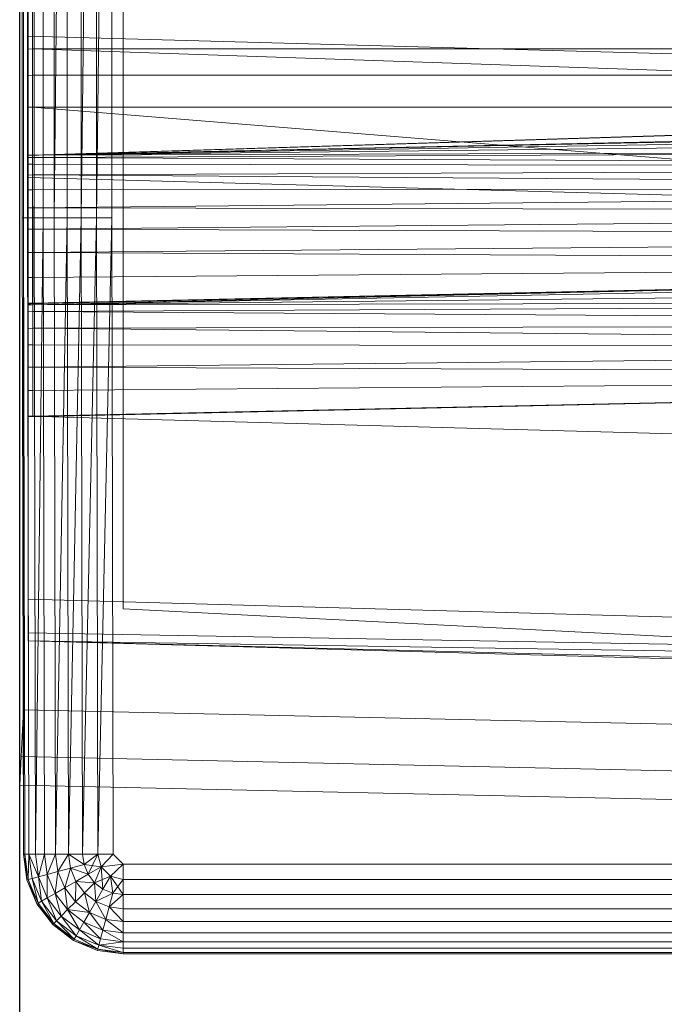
# Model space of a CAD drawing. Header units: metres. Extents: x 391.1 to 427.5, y 12.8 to 28.4.
# Tile 142 of 149: x 407.3769 to 407.4716, y 26.2453 to 26.3899. Entities that reach past the tile are written whole.
import ezdxf

# ---------------------------------------------------------------- set-up
doc = ezdxf.new("R2010")
doc.units = ezdxf.units.M
for name, color, linetype, lineweight in [('A-DETL-____-MBND', 7, 'Continuous', 18), ('A-WALL-____-MCUT', 7, 'Continuous', 25), ('A-WALL-____-OTLN', 7, 'Continuous', 25)]:
    doc.layers.add(name, color=color, linetype=linetype, lineweight=lineweight)

# ---------------------------------------------------------------- blocks, each defined once
blk = doc.blocks.new('Family - Evans PA-152028-03_TEL_P0A')
at = {"layer": 'A-WALL-____-MCUT', "color": 253, "true_color": 0xaaaaaa}
blk.add_line((1.66046, 0.2), (0, 0.2), dxfattribs=at)
at = {"layer": 'A-WALL-____-OTLN', "color": 253, "true_color": 0xaaaaaa}
blk.add_line((1.66046, 0.2), (0, 0.2), dxfattribs=at)
blk = doc.blocks.new('Family - Inodor PA-152192-03_TEL_P0A')
at = {"layer": 'A-DETL-____-MBND', "color": 253, "true_color": 0xaaaaaa}
for p, q in [((0.00056, 0.01465), (0.00056, 0.38826)), ((0.00056, 0.01465), (0.00056, 0.38826)), ((0, 0.36417), (0, 0.03582)), ((0, 0.03582), (0, 0.36417)), ((0.00056, 0.36417), (0.00056, 0.03582)), ((0.00056, 0.03582), (0.00056, 0.36417)), ((0.01521, 0.35403), (0.01521, 0.05064)), ((0.01521, 0.35403), (0.01521, 0.05064)), ((0.00036, 0.10805), (0.00036, 0.29485)), ((0.00036, 0.10805), (0.00036, 0.29485)), ((0.00056, 0.10805), (0.00056, 0.29485)), ((0.00056, 0.29485), (0.00056, 0.10805)), ((0.00056, 0.10805), (0.00056, 0.29485)), ((0.00116, 0.10805), (0.00116, 0.29485)), ((0.00116, 0.29485), (0.00116, 0.10805)), ((0.00116, 0.10805), (0.00116, 0.29485)), ((0.00213, 0.10805), (0.00213, 0.29485)), ((0.00213, 0.29485), (0.00213, 0.10805)), ((0.00213, 0.10805), (0.00213, 0.29485)), ((0.00345, 0.10805), (0.00345, 0.29485)), ((0.00345, 0.29485), (0.00345, 0.10805)), ((0.00345, 0.10805), (0.00345, 0.29485)), ((0.00508, 0.10805), (0.00508, 0.29485)), ((0.00508, 0.29485), (0.00508, 0.10805)), ((0.00696, 0.29485), (0.00508, 0.10805)), ((0.00508, 0.10805), (0.00508, 0.29485)), ((0.00508, 0.10805), (0.00696, 0.29485)), ((0.00696, 0.10805), (0.00696, 0.29485)), ((0.00696, 0.10805), (0.00696, 0.29485)), ((0.00696, 0.10805), (0.00696, 0.29485)), ((0.00904, 0.10805), (0.00904, 0.29485)), ((0.00904, 0.29485), (0.00904, 0.10805)), ((0.01126, 0.29485), (0.00904, 0.10805)), ((0.00904, 0.10805), (0.00904, 0.29485)), ((0.00904, 0.10805), (0.01126, 0.29485)), ((0.01126, 0.10805), (0.01126, 0.29485)), ((0.01354, 0.29485), (0.01126, 0.10805)), ((0.01126, 0.10805), (0.01126, 0.29485)), ((0.01126, 0.10805), (0.01126, 0.29485)), ((0.01126, 0.10805), (0.01354, 0.29485)), ((0.01354, 0.10805), (0.01354, 0.29485)), ((0.01354, 0.29485), (0.01354, 0.10805)), ((0.01354, 0.10805), (0.01354, 0.29485)), ((0.00127, 0.11722), (0.00127, 0.28262)), ((0.00127, 0.13284), (0.00127, 0.26701)), ((0.00127, 0.267), (0.00127, 0.13339)), ((0.00186, 0.26697), (0.00186, 0.13288)), ((0.00186, 0.13288), (0.00186, 0.26697)), ((0.00186, 0.13288), (0.00186, 0.26697)), ((0.00186, 0.13288), (0.00186, 0.26697)), ((0.00127, 0.13475), (0.00127, 0.15852)), ((0.51095, 0.12067), (0.00127, 0.13475)), ((0.00127, 0.11399), (0.00127, 0.13475)), ((0.52327, 0.1334), (0.00127, 0.11723)), ((0.00127, 0.13339), (0.00127, 0.13285)), ((0.00187, 0.11726), (0.52327, 0.1334)), ((0.00187, 0.11726), (0.52327, 0.1334)), ((0.00186, 0.13288), (0.00127, 0.13285)), ((0.00186, 0.13288), (0.00127, 0.13285)), ((0.00186, 0.13288), (0.00127, 0.13284)), ((0.00186, 0.13288), (0.00127, 0.13284)), ((0.00127, 0.13285), (0.00127, 0.12897)), ((0.00127, 0.13284), (0.00127, 0.11728)), ((0.00186, 0.13288), (0.28176, 0.13288)), ((0.28176, 0.13288), (0.00186, 0.13288)), ((0.00186, 0.12899), (0.00186, 0.13288)), ((0.00186, 0.13288), (0.00186, 0.12899)), ((0.28176, 0.13288), (0.00186, 0.13288)), ((0.28176, 0.13288), (0.00186, 0.13288)), ((0.28176, 0.12326), (0.00186, 0.13288)), ((0.00186, 0.13288), (0.00187, 0.11726)), ((0.28176, 0.12326), (0.00186, 0.13288)), ((0.00187, 0.11726), (0.00186, 0.13288)), ((0.00187, 0.11726), (0.51154, 0.13288)), ((0.00187, 0.11726), (0.51154, 0.13288)), ((0.00186, 0.12899), (0.00127, 0.12897)), ((0.00186, 0.12899), (0.00127, 0.12897)), ((0.00127, 0.12897), (0.00127, 0.12431)), ((0.00186, 0.12899), (0.28176, 0.12899)), ((0.28176, 0.12899), (0.00186, 0.12899)), ((0.00186, 0.12431), (0.00186, 0.12899)), ((0.00186, 0.12899), (0.00186, 0.12431)), ((0.00186, 0.12431), (0.00127, 0.12431)), ((0.00127, 0.12431), (0.00186, 0.12431)), ((0.00127, 0.12431), (0.00127, 0.1243)), ((0.00186, 0.12431), (0.00127, 0.1243)), ((0.00127, 0.1243), (0.00186, 0.12431)), ((0.00186, 0.12431), (0.00127, 0.12428)), ((0.00186, 0.12431), (0.00127, 0.12428)), ((0.00127, 0.1243), (0.00127, 0.12428)), ((0.00127, 0.12428), (0.00127, 0.09539)), ((0.00186, 0.12431), (0.28176, 0.12431)), ((0.28176, 0.12431), (0.00186, 0.12431)), ((0.28175, 0.10165), (0.00186, 0.12431)), ((0.00186, 0.12431), (0.00192, 0.09531)), ((0.28175, 0.10165), (0.00186, 0.12431)), ((0.00192, 0.09531), (0.00186, 0.12431)), ((0.28176, 0.12326), (0.00187, 0.11726)), ((0.00187, 0.11726), (0.28176, 0.12326)), ((0.00187, 0.11726), (0.28176, 0.12326)), ((0.00187, 0.11726), (0.28176, 0.12326)), ((0.28176, 0.12295), (0.00187, 0.11726)), ((0.00187, 0.11726), (0.28176, 0.12295)), ((0.28176, 0.12197), (0.00187, 0.11726)), ((0.00187, 0.11726), (0.28176, 0.12197)), ((0.28176, 0.12037), (0.00187, 0.11726)), ((0.00187, 0.11726), (0.28176, 0.12037)), ((0.00187, 0.11726), (0.00127, 0.11728)), ((0.00127, 0.11728), (0.00187, 0.11726)), ((0.00127, 0.11728), (0.00127, 0.11723)), ((0.00187, 0.11726), (0.00127, 0.11723)), ((0.00187, 0.11726), (0.00127, 0.11723)), ((0.00127, 0.11722), (0.00187, 0.11726)), ((0.00187, 0.11726), (0.00127, 0.11722)), ((0.00127, 0.11722), (0.00127, 0.11691)), ((0.28176, 0.11819), (0.00187, 0.11726)), ((0.00187, 0.11694), (0.28176, 0.11819)), ((0.00187, 0.11726), (0.28176, 0.11819)), ((0.00187, 0.11694), (0.28176, 0.11819)), ((0.00187, 0.11694), (0.00187, 0.11726)), ((0.00187, 0.11726), (0.00187, 0.11694)), ((0.00187, 0.11694), (0.00127, 0.11691)), ((0.00187, 0.11694), (0.00127, 0.11691)), ((0.00127, 0.11691), (0.00127, 0.11594)), ((0.00187, 0.11596), (0.00127, 0.11594)), ((0.00187, 0.11596), (0.00127, 0.11594)), ((0.00127, 0.11594), (0.00127, 0.11434)), ((0.28176, 0.11552), (0.00187, 0.11694)), ((0.28176, 0.11552), (0.00187, 0.11694)), ((0.00187, 0.11596), (0.00187, 0.11694)), ((0.00187, 0.11694), (0.00187, 0.11596)), ((0.28176, 0.11552), (0.00187, 0.11596)), ((0.28176, 0.11552), (0.00187, 0.11596)), ((0.00187, 0.11436), (0.00187, 0.11596)), ((0.00187, 0.11596), (0.00187, 0.11436)), ((0.00187, 0.11436), (0.00127, 0.11434)), ((0.00187, 0.11436), (0.00127, 0.11434)), ((0.00127, 0.11434), (0.00127, 0.11218)), ((0.28176, 0.11552), (0.00187, 0.11436)), ((0.00187, 0.11436), (0.28176, 0.11552)), ((0.28176, 0.11242), (0.00187, 0.11436)), ((0.28176, 0.11242), (0.00187, 0.11436)), ((0.00187, 0.11219), (0.00187, 0.11436)), ((0.00187, 0.11436), (0.00187, 0.11219)), ((0.51095, 0.09991), (0.00127, 0.11399)), ((0.00127, 0.07896), (0.00127, 0.11399)), ((0.00187, 0.11219), (0.00127, 0.11218)), ((0.00187, 0.11219), (0.00127, 0.11218)), ((0.00127, 0.11218), (0.00127, 0.10951)), ((0.28176, 0.11242), (0.00187, 0.11219)), ((0.00187, 0.10951), (0.28176, 0.11242)), ((0.00187, 0.11219), (0.28176, 0.11242)), ((0.00187, 0.10951), (0.28176, 0.11242)), ((0.00187, 0.10951), (0.00187, 0.11219)), ((0.00187, 0.11219), (0.00187, 0.10951)), ((0.00187, 0.10951), (0.00127, 0.10951)), ((0.00127, 0.10951), (0.00187, 0.10951)), ((0.00187, 0.10951), (0.00127, 0.10951)), ((0.00187, 0.10951), (0.00127, 0.10951)), ((0.00127, 0.10951), (0.00127, 0.10642)), ((0.28176, 0.10898), (0.00187, 0.10951)), ((0.28176, 0.10898), (0.00187, 0.10951)), ((0.00187, 0.10641), (0.00187, 0.10951)), ((0.00187, 0.10951), (0.00187, 0.10641)), ((0.28176, 0.10898), (0.00187, 0.10641)), ((0.00187, 0.10641), (0.28176, 0.10898)), ((0.00056, 0.10805), (0.00036, 0.10805)), ((0.00056, 0.01465), (0.00036, 0.10805)), ((0.00036, 0.10805), (0.00056, 0.10805)), ((0.00056, 0.10805), (0.00036, 0.10805)), ((0.00056, 0.01465), (0.00036, 0.10805)), ((0.00116, 0.10805), (0.00056, 0.10805)), ((0.00076, 0.01465), (0.00056, 0.10805)), ((0.00056, 0.10805), (0.00116, 0.10805)), ((0.00056, 0.10805), (0.00056, 0.01465)), ((0.00116, 0.10805), (0.00056, 0.10805)), ((0.00076, 0.01465), (0.00056, 0.10805)), ((0.00076, 0.01465), (0.00056, 0.10805)), ((0.00056, 0.01465), (0.00056, 0.10805)), ((0.00213, 0.10805), (0.00116, 0.10805)), ((0.00136, 0.01465), (0.00116, 0.10805)), ((0.00116, 0.10805), (0.00213, 0.10805)), ((0.00116, 0.10805), (0.00136, 0.01465)), ((0.00213, 0.10805), (0.00116, 0.10805)), ((0.00136, 0.01465), (0.00116, 0.10805)), ((0.00345, 0.10805), (0.00213, 0.10805)), ((0.00233, 0.01465), (0.00213, 0.10805)), ((0.00213, 0.10805), (0.00345, 0.10805)), ((0.00213, 0.10805), (0.00233, 0.01465)), ((0.00345, 0.10805), (0.00213, 0.10805)), ((0.00233, 0.01465), (0.00213, 0.10805)), ((0.00345, 0.10805), (0.00233, 0.01465)), ((0.00233, 0.01465), (0.00345, 0.10805)), ((0.00365, 0.01465), (0.00345, 0.10805)), ((0.00345, 0.10805), (0.00508, 0.10805)), ((0.00508, 0.10805), (0.00345, 0.10805)), ((0.00365, 0.01465), (0.00345, 0.10805)), ((0.00365, 0.01465), (0.00345, 0.10805)), ((0.00528, 0.01465), (0.00508, 0.10805)), ((0.00696, 0.10805), (0.00508, 0.10805)), ((0.00508, 0.10805), (0.00528, 0.01465)), ((0.00696, 0.10805), (0.00508, 0.10805)), ((0.00528, 0.01465), (0.00508, 0.10805)), ((0.00696, 0.10805), (0.00528, 0.01465)), ((0.00528, 0.01465), (0.00696, 0.10805)), ((0.00716, 0.01465), (0.00696, 0.10805)), ((0.00696, 0.10805), (0.00904, 0.10805)), ((0.00904, 0.10805), (0.00696, 0.10805)), ((0.00716, 0.01465), (0.00696, 0.10805)), ((0.00716, 0.01465), (0.00696, 0.10805)), ((0.00904, 0.10805), (0.00716, 0.01465)), ((0.00716, 0.01465), (0.00904, 0.10805)), ((0.00924, 0.01465), (0.00904, 0.10805)), ((0.01126, 0.10805), (0.00904, 0.10805)), ((0.01126, 0.10805), (0.00904, 0.10805)), ((0.00924, 0.01465), (0.00904, 0.10805)), ((0.00924, 0.01465), (0.00904, 0.10805)), ((0.01126, 0.10805), (0.00924, 0.01465)), ((0.00924, 0.01465), (0.01126, 0.10805)), ((0.01146, 0.01465), (0.01126, 0.10805)), ((0.01354, 0.10805), (0.01126, 0.10805)), ((0.01354, 0.10805), (0.01126, 0.10805)), ((0.01146, 0.01465), (0.01126, 0.10805)), ((0.01146, 0.01465), (0.01126, 0.10805)), ((0.01354, 0.10805), (0.01146, 0.01465)), ((0.01146, 0.01465), (0.01354, 0.10805)), ((0.01374, 0.01465), (0.01354, 0.10805)), ((0.01354, 0.10805), (0.01374, 0.01465)), ((0.01374, 0.01465), (0.01354, 0.10805)), ((0.00187, 0.10641), (0.00127, 0.10642)), ((0.00127, 0.10642), (0.00187, 0.10641)), ((0.00127, 0.10642), (0.00127, 0.10642)), ((0.00187, 0.10641), (0.00127, 0.10642)), ((0.00127, 0.10642), (0.00187, 0.10641)), ((0.00127, 0.10642), (0.00127, 0.10641)), ((0.00187, 0.10641), (0.00127, 0.10641)), ((0.00187, 0.10641), (0.00127, 0.10641)), ((0.00127, 0.10641), (0.00127, 0.10299)), ((0.28176, 0.10533), (0.00187, 0.10641)), ((0.00187, 0.10641), (0.00187, 0.10298)), ((0.28176, 0.10533), (0.00187, 0.10641)), ((0.00187, 0.10298), (0.00187, 0.10641)), ((0.28176, 0.10533), (0.00187, 0.10298)), ((0.00187, 0.10298), (0.28176, 0.10533)), ((0.00187, 0.10298), (0.00127, 0.10299)), ((0.00127, 0.10299), (0.00187, 0.10298)), ((0.00127, 0.10299), (0.00127, 0.10298)), ((0.00187, 0.10298), (0.00127, 0.10298)), ((0.00127, 0.10298), (0.00187, 0.10298)), ((0.00127, 0.10298), (0.00127, 0.10297)), ((0.00187, 0.10298), (0.00127, 0.10297)), ((0.00187, 0.10298), (0.00127, 0.10297)), ((0.00127, 0.10297), (0.00127, 0.09933)), ((0.28176, 0.10156), (0.00187, 0.10298)), ((0.28176, 0.10156), (0.00187, 0.10298)), ((0.00187, 0.09932), (0.00187, 0.10298)), ((0.00187, 0.10298), (0.00187, 0.09932)), ((0.28176, 0.10156), (0.00127, 0.09542)), ((0.28176, 0.10156), (0.00187, 0.09932)), ((0.00187, 0.09555), (0.28176, 0.10156)), ((0.00187, 0.09932), (0.28176, 0.10156)), ((0.00187, 0.09555), (0.28176, 0.10156)), ((0.28175, 0.10165), (0.00192, 0.09531)), ((0.00192, 0.09531), (0.28175, 0.10165)), ((0.28181, 0.10065), (0.00192, 0.09531)), ((0.00192, 0.09531), (0.28181, 0.10065)), ((0.00187, 0.09932), (0.00127, 0.09933)), ((0.00127, 0.09933), (0.00187, 0.09932)), ((0.00127, 0.09933), (0.00127, 0.09932)), ((0.00187, 0.09932), (0.00127, 0.09932)), ((0.00187, 0.09932), (0.00127, 0.09932)), ((0.00127, 0.09932), (0.00127, 0.09556)), ((0.00187, 0.09555), (0.00187, 0.09932)), ((0.00187, 0.09932), (0.00187, 0.09555)), ((0.28181, 0.0982), (0.00192, 0.09531)), ((0.00192, 0.09531), (0.28181, 0.0982)), ((0.00187, 0.09555), (0.00127, 0.09556)), ((0.00127, 0.09556), (0.00187, 0.09555)), ((0.00127, 0.09556), (0.00127, 0.09555)), ((0.00187, 0.09555), (0.00127, 0.09552)), ((0.00187, 0.09555), (0.00127, 0.09555)), ((0.00127, 0.09555), (0.00187, 0.09555)), ((0.00127, 0.09555), (0.00127, 0.09553)), ((0.00187, 0.09555), (0.00127, 0.09553)), ((0.00127, 0.09553), (0.00187, 0.09555)), ((0.00187, 0.09555), (0.00127, 0.09552)), ((0.00127, 0.09553), (0.00127, 0.09552)), ((0.00127, 0.09552), (0.00127, 0.09542)), ((0.28181, 0.09576), (0.00192, 0.09531)), ((0.00192, 0.09431), (0.28181, 0.09576)), ((0.00192, 0.09531), (0.28181, 0.09576)), ((0.00192, 0.09431), (0.28181, 0.09576)), ((0.00192, 0.09531), (0.00127, 0.09539)), ((0.00127, 0.09539), (0.00192, 0.09531)), ((0.00127, 0.09539), (0.00127, 0.09528)), ((0.00192, 0.09531), (0.00127, 0.09528)), ((0.00192, 0.09531), (0.00127, 0.09528)), ((0.00127, 0.09528), (0.00127, 0.09428)), ((0.00192, 0.09431), (0.00127, 0.09428)), ((0.00192, 0.09431), (0.00127, 0.09428)), ((0.00127, 0.09428), (0.00127, 0.09183)), ((0.00192, 0.09431), (0.00192, 0.09531)), ((0.00192, 0.09531), (0.00192, 0.09431)), ((0.28181, 0.09248), (0.00192, 0.09431)), ((0.28181, 0.09248), (0.00192, 0.09431)), ((0.00192, 0.09185), (0.00192, 0.09431)), ((0.00192, 0.09431), (0.00192, 0.09185)), ((0.00192, 0.09185), (0.00127, 0.09183)), ((0.00192, 0.09185), (0.00127, 0.09183)), ((0.00127, 0.09183), (0.00127, 0.08941)), ((0.28181, 0.09248), (0.00192, 0.09185)), ((0.00192, 0.09185), (0.28181, 0.09248)), ((0.28181, 0.08906), (0.00192, 0.09185)), ((0.28181, 0.08906), (0.00192, 0.09185)), ((0.00192, 0.08942), (0.00192, 0.09185)), ((0.00192, 0.09185), (0.00192, 0.08942)), ((0.00192, 0.08942), (0.00127, 0.08941)), ((0.00192, 0.08942), (0.00127, 0.08941)), ((0.00127, 0.08941), (0.00127, 0.08614)), ((0.28181, 0.08906), (0.00192, 0.08942)), ((0.28181, 0.08906), (0.00192, 0.08942)), ((0.00192, 0.08614), (0.00192, 0.08942)), ((0.00192, 0.08942), (0.00192, 0.08614)), ((0.28181, 0.08906), (0.00192, 0.08614)), ((0.00192, 0.08614), (0.28181, 0.08906)), ((0.00192, 0.08614), (0.00127, 0.08614)), ((0.00127, 0.08614), (0.00192, 0.08614)), ((0.00127, 0.08614), (0.00127, 0.08614)), ((0.00192, 0.08614), (0.00127, 0.08614)), ((0.00192, 0.08614), (0.00127, 0.08614)), ((0.00127, 0.08614), (0.00127, 0.08273)), ((0.28181, 0.08497), (0.00192, 0.08614)), ((0.00192, 0.08614), (0.00192, 0.08272)), ((0.28181, 0.08497), (0.00192, 0.08614)), ((0.00192, 0.08272), (0.00192, 0.08614)), ((0.28181, 0.08497), (0.00127, 0.07882)), ((0.28181, 0.08497), (0.00192, 0.08272)), ((0.00192, 0.07896), (0.28181, 0.08497)), ((0.00192, 0.08272), (0.28181, 0.08497)), ((0.00192, 0.07896), (0.28181, 0.08497)), ((0.00192, 0.08272), (0.00127, 0.08273)), ((0.00127, 0.08273), (0.00192, 0.08272)), ((0.00127, 0.08273), (0.00127, 0.08272)), ((0.00192, 0.08272), (0.00127, 0.08272)), ((0.00127, 0.08272), (0.00192, 0.08272)), ((0.00127, 0.08272), (0.00127, 0.08271)), ((0.00192, 0.08272), (0.00127, 0.08271)), ((0.00192, 0.08272), (0.00127, 0.08271)), ((0.00127, 0.08271), (0.00127, 0.07897)), ((0.00192, 0.07896), (0.00192, 0.08272)), ((0.00192, 0.08272), (0.00192, 0.07896)), ((0.00192, 0.07896), (0.00127, 0.07897)), ((0.00127, 0.07897), (0.00192, 0.07896)), ((0.00127, 0.07897), (0.00127, 0.07896)), ((0.51095, 0.06488), (0.00127, 0.07896)), ((0.00127, 0.05207), (0.00127, 0.07896)), ((0.00192, 0.07896), (0.00127, 0.07894)), ((0.00192, 0.07896), (0.00127, 0.07896)), ((0.00127, 0.07896), (0.00192, 0.07896)), ((0.00127, 0.07896), (0.00127, 0.07894)), ((0.00192, 0.07896), (0.00127, 0.07894)), ((0.00127, 0.07894), (0.00192, 0.07896)), ((0.00192, 0.07896), (0.00127, 0.07894)), ((0.00127, 0.07894), (0.00127, 0.07882)), ((0.00127, 0.07894), (0.00127, 0.07894)), ((0.51095, 0.03799), (0.00127, 0.05207)), ((0.00127, 0.04712), (0.00127, 0.05207)), ((0.01521, 0.05064), (0.15161, 0.0437)), ((0.17966, 0.04228), (0.01521, 0.05064)), ((0.51095, 0.03799), (0.00127, 0.04712)), ((0.00127, 0.04594), (0.00127, 0.04712)), ((0.51095, 0.03799), (0.00127, 0.04594)), ((0.51095, 0.03305), (0.00127, 0.04594)), ((0.51095, 0.03186), (0.00127, 0.04594)), ((0, 0.03582), (0, 0.02899)), ((0, 0.02899), (0, 0.03582)), ((0.00056, 0.03582), (0.00022, 0.02899)), ((0.00022, 0.02899), (0.00056, 0.03582)), ((0.00056, 0.03582), (0.31998, 0.0287)), ((0.00056, 0.03582), (0.31998, 0.0287)), ((0.00022, 0.02899), (0, 0.02477)), ((0, 0.02477), (0.00022, 0.02899)), ((0, 0.02899), (0, 0.02477)), ((0, 0.02477), (0, 0.02899)), ((0.00022, 0.02899), (0.31971, 0.02187)), ((0.00022, 0.02899), (0.31971, 0.02187)), ((0, 0.02477), (0.31954, 0.01764)), ((0, 0.02477), (0.31954, 0.01764)), ((0.00106, 0.01086), (0.00056, 0.01465)), ((0.00106, 0.01086), (0.00056, 0.01465)), ((0.00076, 0.01465), (0.00056, 0.01465)), ((0.00106, 0.01086), (0.00056, 0.01465)), ((0.00076, 0.01465), (0.00056, 0.01465)), ((0.00076, 0.01465), (0.00056, 0.01465)), ((0.00106, 0.01086), (0.00056, 0.01465)), ((0.00136, 0.01465), (0.00076, 0.01465)), ((0.00126, 0.01091), (0.00076, 0.01465)), ((0.00076, 0.01465), (0.00136, 0.01465)), ((0.00076, 0.01465), (0.00106, 0.01086)), ((0.00136, 0.01465), (0.00076, 0.01465)), ((0.00126, 0.01091), (0.00076, 0.01465)), ((0.00126, 0.01091), (0.00076, 0.01465)), ((0.00106, 0.01086), (0.00076, 0.01465)), ((0.00136, 0.01465), (0.00126, 0.01091)), ((0.00126, 0.01091), (0.00136, 0.01465)), ((0.00233, 0.01465), (0.00136, 0.01465)), ((0.00183, 0.01106), (0.00136, 0.01465)), ((0.00136, 0.01465), (0.00233, 0.01465)), ((0.00233, 0.01465), (0.00136, 0.01465)), ((0.00277, 0.01132), (0.00136, 0.01465)), ((0.00277, 0.01132), (0.00136, 0.01465)), ((0.00183, 0.01106), (0.00136, 0.01465)), ((0.00183, 0.01106), (0.00136, 0.01465)), ((0.00365, 0.01465), (0.00233, 0.01465)), ((0.00233, 0.01465), (0.00277, 0.01132)), ((0.00365, 0.01465), (0.00233, 0.01465)), ((0.00233, 0.01465), (0.00277, 0.01132)), ((0.00365, 0.01465), (0.00233, 0.01465)), ((0.00277, 0.01132), (0.00233, 0.01465)), ((0.00365, 0.01465), (0.00277, 0.01132)), ((0.00277, 0.01132), (0.00365, 0.01465)), ((0.00528, 0.01465), (0.00365, 0.01465)), ((0.00405, 0.01166), (0.00365, 0.01465)), ((0.00365, 0.01465), (0.00528, 0.01465)), ((0.00528, 0.01465), (0.00365, 0.01465)), ((0.00405, 0.01166), (0.00365, 0.01465)), ((0.00405, 0.01166), (0.00365, 0.01465)), ((0.00528, 0.01465), (0.00405, 0.01166)), ((0.00405, 0.01166), (0.00528, 0.01465)), ((0.00716, 0.01465), (0.00528, 0.01465)), ((0.00562, 0.01208), (0.00528, 0.01465)), ((0.00716, 0.01465), (0.00528, 0.01465)), ((0.00716, 0.01465), (0.00528, 0.01465)), ((0.00562, 0.01208), (0.00528, 0.01465)), ((0.00562, 0.01208), (0.00528, 0.01465)), ((0.00716, 0.01465), (0.00562, 0.01208)), ((0.00562, 0.01208), (0.00716, 0.01465)), ((0.00924, 0.01465), (0.00716, 0.01465)), ((0.00744, 0.01257), (0.00716, 0.01465)), ((0.00924, 0.01465), (0.00716, 0.01465)), ((0.00924, 0.01465), (0.00716, 0.01465)), ((0.00945, 0.01311), (0.00716, 0.01465)), ((0.00945, 0.01311), (0.00716, 0.01465)), ((0.00744, 0.01257), (0.00716, 0.01465)), ((0.00744, 0.01257), (0.00716, 0.01465)), ((0.01146, 0.01465), (0.00924, 0.01465)), ((0.00924, 0.01465), (0.00945, 0.01311)), ((0.01146, 0.01465), (0.00924, 0.01465)), ((0.00924, 0.01465), (0.00945, 0.01311)), ((0.01146, 0.01465), (0.00924, 0.01465)), ((0.00945, 0.01311), (0.00924, 0.01465)), ((0.01146, 0.01465), (0.00945, 0.01311)), ((0.01146, 0.01465), (0.00945, 0.01311)), ((0.00945, 0.01311), (0.01146, 0.01465)), ((0.01004, 0.01167), (0.01146, 0.01465)), ((0.01004, 0.01167), (0.01146, 0.01465)), ((0.01374, 0.01465), (0.01146, 0.01465)), ((0.01196, 0.01277), (0.01146, 0.01465)), ((0.01374, 0.01465), (0.01146, 0.01465)), ((0.01196, 0.01277), (0.01146, 0.01465)), ((0.01146, 0.01465), (0.01374, 0.01465)), ((0.01196, 0.01277), (0.01146, 0.01465)), ((0.01374, 0.01465), (0.01196, 0.01277)), ((0.01196, 0.01277), (0.01374, 0.01465)), ((0.01196, 0.01277), (0.01374, 0.01465)), ((0.01521, 0.01318), (0.01374, 0.01465)), ((0.01374, 0.01465), (0.01521, 0.01318)), ((0.01521, 0.01318), (0.01374, 0.01465)), ((0.00945, 0.01311), (0.00744, 0.01257)), ((0.00945, 0.01311), (0.00744, 0.01257)), ((0.00744, 0.01257), (0.00945, 0.01311)), ((0.01196, 0.01277), (0.00945, 0.01311)), ((0.01004, 0.01167), (0.00945, 0.01311)), ((0.01004, 0.01167), (0.00945, 0.01311)), ((0.01004, 0.01167), (0.00945, 0.01311)), ((0.01521, 0.01318), (0.01196, 0.01277)), ((0.01196, 0.01277), (0.01521, 0.01318)), ((0.01521, 0.01318), (0.01334, 0.0114)), ((0.01334, 0.0114), (0.01521, 0.01318)), ((0.01334, 0.0114), (0.01521, 0.01318)), ((0.15024, 0.01318), (0.01521, 0.01318)), ((0.01521, 0.0109), (0.01521, 0.01318)), ((0.01521, 0.01318), (0.15024, 0.01318)), ((0.15024, 0.01318), (0.01521, 0.01318)), ((0.01521, 0.0109), (0.01521, 0.01318)), ((0.01521, 0.0109), (0.01521, 0.01318)), ((0.00405, 0.01166), (0.00277, 0.01132)), ((0.00405, 0.01166), (0.00277, 0.01132)), ((0.00277, 0.01132), (0.00405, 0.01166)), ((0.00562, 0.01208), (0.00405, 0.01166)), ((0.00562, 0.01208), (0.00405, 0.01166)), ((0.00405, 0.01166), (0.00562, 0.01208)), ((0.0052, 0.00887), (0.00405, 0.01166)), ((0.0052, 0.00887), (0.00405, 0.01166)), ((0.00406, 0.00821), (0.00405, 0.01166)), ((0.0052, 0.00887), (0.00405, 0.01166)), ((0.00406, 0.00821), (0.00405, 0.01166)), ((0.0052, 0.00887), (0.00562, 0.01208)), ((0.0052, 0.00887), (0.00562, 0.01208)), ((0.00744, 0.01257), (0.00562, 0.01208)), ((0.00744, 0.01257), (0.00562, 0.01208)), ((0.00562, 0.01208), (0.00744, 0.01257)), ((0.00661, 0.00968), (0.00562, 0.01208)), ((0.00661, 0.00968), (0.00562, 0.01208)), ((0.00661, 0.00968), (0.00562, 0.01208)), ((0.00661, 0.00968), (0.00744, 0.01257)), ((0.00661, 0.00968), (0.00744, 0.01257)), ((0.00824, 0.01062), (0.00744, 0.01257)), ((0.01004, 0.01167), (0.00744, 0.01257)), ((0.01004, 0.01167), (0.00744, 0.01257)), ((0.00824, 0.01062), (0.00744, 0.01257)), ((0.00824, 0.01062), (0.00744, 0.01257)), ((0.01004, 0.01167), (0.00824, 0.01062)), ((0.01004, 0.01167), (0.00824, 0.01062)), ((0.00824, 0.01062), (0.01004, 0.01167)), ((0.01196, 0.01277), (0.01004, 0.01167)), ((0.01196, 0.01277), (0.01004, 0.01167)), ((0.01004, 0.01167), (0.01196, 0.01277)), ((0.01099, 0.01043), (0.01004, 0.01167)), ((0.01099, 0.01043), (0.01004, 0.01167)), ((0.01099, 0.01043), (0.01004, 0.01167)), ((0.01196, 0.01277), (0.01099, 0.01043)), ((0.01099, 0.01043), (0.01196, 0.01277)), ((0.01099, 0.01043), (0.01196, 0.01277)), ((0.01334, 0.0114), (0.01196, 0.01277)), ((0.01334, 0.0114), (0.01196, 0.01277)), ((0.01334, 0.0114), (0.01196, 0.01277)), ((0.01223, 0.00948), (0.01196, 0.01277)), ((0.01223, 0.00948), (0.01196, 0.01277)), ((0.00126, 0.01091), (0.00106, 0.01086)), ((0.00126, 0.01091), (0.00106, 0.01086)), ((0.00106, 0.01086), (0.00126, 0.01091)), ((0.00253, 0.00733), (0.00106, 0.01086)), ((0.00253, 0.00733), (0.00106, 0.01086)), ((0.00253, 0.00733), (0.00106, 0.01086)), ((0.00253, 0.00733), (0.00106, 0.01086)), ((0.00183, 0.01106), (0.00126, 0.01091)), ((0.00183, 0.01106), (0.00126, 0.01091)), ((0.00126, 0.01091), (0.00183, 0.01106)), ((0.0027, 0.00743), (0.00126, 0.01091)), ((0.0027, 0.00743), (0.00126, 0.01091)), ((0.00253, 0.00733), (0.00126, 0.01091)), ((0.0027, 0.00743), (0.00126, 0.01091)), ((0.00253, 0.00733), (0.00126, 0.01091)), ((0.00277, 0.01132), (0.00183, 0.01106)), ((0.00277, 0.01132), (0.00183, 0.01106)), ((0.00183, 0.01106), (0.00277, 0.01132)), ((0.00322, 0.00772), (0.00183, 0.01106)), ((0.00322, 0.00772), (0.00183, 0.01106)), ((0.0027, 0.00743), (0.00183, 0.01106)), ((0.00322, 0.00772), (0.00183, 0.01106)), ((0.0027, 0.00743), (0.00183, 0.01106)), ((0.00406, 0.00821), (0.00277, 0.01132)), ((0.00406, 0.00821), (0.00277, 0.01132)), ((0.00322, 0.00772), (0.00277, 0.01132)), ((0.00406, 0.00821), (0.00277, 0.01132)), ((0.00322, 0.00772), (0.00277, 0.01132)), ((0.00824, 0.01062), (0.00661, 0.00968)), ((0.00824, 0.01062), (0.00661, 0.00968)), ((0.00661, 0.00968), (0.00824, 0.01062)), ((0.00819, 0.00763), (0.00824, 0.01062)), ((0.00819, 0.00763), (0.00824, 0.01062)), ((0.00952, 0.00896), (0.00824, 0.01062)), ((0.01099, 0.01043), (0.00824, 0.01062)), ((0.01099, 0.01043), (0.00824, 0.01062)), ((0.00952, 0.00896), (0.00824, 0.01062)), ((0.00952, 0.00896), (0.00824, 0.01062)), ((0.01099, 0.01043), (0.00952, 0.00896)), ((0.01099, 0.01043), (0.00952, 0.00896)), ((0.00952, 0.00896), (0.01099, 0.01043)), ((0.01334, 0.0114), (0.01099, 0.01043)), ((0.01223, 0.00948), (0.01099, 0.01043)), ((0.01223, 0.00948), (0.01099, 0.01043)), ((0.01223, 0.00948), (0.01099, 0.01043)), ((0.01119, 0.00768), (0.01099, 0.01043)), ((0.01119, 0.00768), (0.01099, 0.01043)), ((0.01334, 0.0114), (0.01223, 0.00948)), ((0.01334, 0.0114), (0.01223, 0.00948)), ((0.01223, 0.00948), (0.01334, 0.0114)), ((0.01521, 0.0109), (0.01334, 0.0114)), ((0.01367, 0.00888), (0.01334, 0.0114)), ((0.01521, 0.0109), (0.01334, 0.0114)), ((0.01367, 0.00888), (0.01334, 0.0114)), ((0.01521, 0.0109), (0.01334, 0.0114)), ((0.01521, 0.00868), (0.01334, 0.0114)), ((0.01521, 0.00868), (0.01334, 0.0114)), ((0.01367, 0.00888), (0.01334, 0.0114)), ((0.01521, 0.0109), (0.01367, 0.00888)), ((0.15024, 0.0109), (0.01521, 0.0109)), ((0.01521, 0.00868), (0.01521, 0.0109)), ((0.01521, 0.0109), (0.15024, 0.0109)), ((0.01521, 0.0109), (0.01521, 0.00868)), ((0.15024, 0.0109), (0.01521, 0.0109)), ((0.01521, 0.00868), (0.01521, 0.0109)), ((0.0052, 0.00887), (0.00406, 0.00821)), ((0.0052, 0.00887), (0.00406, 0.00821)), ((0.00406, 0.00821), (0.0052, 0.00887)), ((0.00661, 0.00968), (0.0052, 0.00887)), ((0.00661, 0.00968), (0.0052, 0.00887)), ((0.0052, 0.00887), (0.00661, 0.00968)), ((0.00704, 0.00648), (0.0052, 0.00887)), ((0.00704, 0.00648), (0.0052, 0.00887)), ((0.00611, 0.00554), (0.0052, 0.00887)), ((0.00704, 0.00648), (0.0052, 0.00887)), ((0.00611, 0.00554), (0.0052, 0.00887)), ((0.00819, 0.00763), (0.00661, 0.00968)), ((0.00819, 0.00763), (0.00661, 0.00968)), ((0.00704, 0.00648), (0.00661, 0.00968)), ((0.00819, 0.00763), (0.00661, 0.00968)), ((0.00704, 0.00648), (0.00661, 0.00968)), ((0.00952, 0.00896), (0.00819, 0.00763)), ((0.00952, 0.00896), (0.00819, 0.00763)), ((0.00819, 0.00763), (0.00952, 0.00896)), ((0.01119, 0.00768), (0.00952, 0.00896)), ((0.01119, 0.00768), (0.00952, 0.00896)), ((0.01119, 0.00768), (0.00952, 0.00896)), ((0.01025, 0.00605), (0.00952, 0.00896)), ((0.01025, 0.00605), (0.00952, 0.00896)), ((0.01223, 0.00948), (0.01119, 0.00768)), ((0.01223, 0.00948), (0.01119, 0.00768)), ((0.01119, 0.00768), (0.01223, 0.00948)), ((0.01367, 0.00888), (0.01119, 0.00768)), ((0.01119, 0.00768), (0.01367, 0.00888)), ((0.01367, 0.00888), (0.01223, 0.00948)), ((0.01367, 0.00888), (0.01223, 0.00948)), ((0.01367, 0.00888), (0.01223, 0.00948)), ((0.01313, 0.00687), (0.01367, 0.00888)), ((0.01313, 0.00687), (0.01367, 0.00888)), ((0.01313, 0.00687), (0.01367, 0.00888)), ((0.01521, 0.00868), (0.01313, 0.00687)), ((0.01313, 0.00687), (0.01521, 0.00868)), ((0.01521, 0.00868), (0.01367, 0.00888)), ((0.01521, 0.00868), (0.01367, 0.00888)), ((0.01521, 0.00868), (0.01367, 0.00888)), ((0.15024, 0.00868), (0.01521, 0.00868)), ((0.01521, 0.0066), (0.01521, 0.00868)), ((0.01521, 0.00868), (0.15024, 0.00868)), ((0.15024, 0.00868), (0.01521, 0.00868)), ((0.01521, 0.0066), (0.01521, 0.00868)), ((0.01521, 0.0066), (0.01521, 0.00868)), ((0.0027, 0.00743), (0.00253, 0.00733)), ((0.0027, 0.00743), (0.00253, 0.00733)), ((0.00253, 0.00733), (0.0027, 0.00743)), ((0.00485, 0.00429), (0.00253, 0.00733)), ((0.00485, 0.00429), (0.00253, 0.00733)), ((0.00485, 0.00429), (0.00253, 0.00733)), ((0.00485, 0.00429), (0.00253, 0.00733)), ((0.00322, 0.00772), (0.0027, 0.00743)), ((0.00322, 0.00772), (0.0027, 0.00743)), ((0.0027, 0.00743), (0.00322, 0.00772)), ((0.005, 0.00443), (0.0027, 0.00743)), ((0.005, 0.00443), (0.0027, 0.00743)), ((0.00485, 0.00429), (0.0027, 0.00743)), ((0.005, 0.00443), (0.0027, 0.00743)), ((0.00485, 0.00429), (0.0027, 0.00743)), ((0.00406, 0.00821), (0.00322, 0.00772)), ((0.00406, 0.00821), (0.00322, 0.00772)), ((0.00322, 0.00772), (0.00406, 0.00821)), ((0.00542, 0.00485), (0.00322, 0.00772)), ((0.00542, 0.00485), (0.00322, 0.00772)), ((0.005, 0.00443), (0.00322, 0.00772)), ((0.00542, 0.00485), (0.00322, 0.00772)), ((0.005, 0.00443), (0.00322, 0.00772)), ((0.00611, 0.00554), (0.00406, 0.00821)), ((0.00611, 0.00554), (0.00406, 0.00821)), ((0.00542, 0.00485), (0.00406, 0.00821)), ((0.00611, 0.00554), (0.00406, 0.00821)), ((0.00542, 0.00485), (0.00406, 0.00821)), ((0.00819, 0.00763), (0.00704, 0.00648)), ((0.00819, 0.00763), (0.00704, 0.00648)), ((0.00704, 0.00648), (0.00819, 0.00763)), ((0.01025, 0.00605), (0.00819, 0.00763)), ((0.01025, 0.00605), (0.00819, 0.00763)), ((0.01025, 0.00605), (0.00819, 0.00763)), ((0.01119, 0.00768), (0.01025, 0.00605)), ((0.01119, 0.00768), (0.01025, 0.00605)), ((0.01025, 0.00605), (0.01119, 0.00768)), ((0.01313, 0.00687), (0.01119, 0.00768)), ((0.01313, 0.00687), (0.01119, 0.00768)), ((0.01313, 0.00687), (0.01119, 0.00768)), ((0.01264, 0.00505), (0.01119, 0.00768)), ((0.01264, 0.00505), (0.01119, 0.00768)), ((0.00704, 0.00648), (0.00611, 0.00554)), ((0.00704, 0.00648), (0.00611, 0.00554)), ((0.00611, 0.00554), (0.00704, 0.00648)), ((0.00943, 0.00464), (0.00704, 0.00648)), ((0.01025, 0.00605), (0.00704, 0.00648)), ((0.01025, 0.00605), (0.00704, 0.00648)), ((0.00943, 0.00464), (0.00704, 0.00648)), ((0.00877, 0.0035), (0.00704, 0.00648)), ((0.00943, 0.00464), (0.00704, 0.00648)), ((0.00877, 0.0035), (0.00704, 0.00648)), ((0.01025, 0.00605), (0.00943, 0.00464)), ((0.01025, 0.00605), (0.00943, 0.00464)), ((0.00943, 0.00464), (0.01025, 0.00605)), ((0.01264, 0.00505), (0.01025, 0.00605)), ((0.01264, 0.00505), (0.01025, 0.00605)), ((0.01264, 0.00505), (0.01025, 0.00605)), ((0.01222, 0.00348), (0.01025, 0.00605)), ((0.01222, 0.00348), (0.01025, 0.00605)), ((0.01313, 0.00687), (0.01264, 0.00505)), ((0.01313, 0.00687), (0.01264, 0.00505)), ((0.01264, 0.00505), (0.01313, 0.00687)), ((0.01521, 0.0066), (0.01313, 0.00687)), ((0.01521, 0.0066), (0.01313, 0.00687)), ((0.01521, 0.0066), (0.01313, 0.00687)), ((0.01521, 0.00472), (0.01313, 0.00687)), ((0.01521, 0.00472), (0.01313, 0.00687)), ((0.15024, 0.0066), (0.01521, 0.0066)), ((0.01521, 0.0066), (0.01521, 0.00472)), ((0.01521, 0.0066), (0.15024, 0.0066)), ((0.01521, 0.0066), (0.01521, 0.00472)), ((0.15024, 0.0066), (0.01521, 0.0066)), ((0.01521, 0.00472), (0.01521, 0.0066)), ((0.005, 0.00443), (0.00485, 0.00429)), ((0.005, 0.00443), (0.00485, 0.00429)), ((0.00485, 0.00429), (0.005, 0.00443)), ((0.00542, 0.00485), (0.005, 0.00443)), ((0.00542, 0.00485), (0.005, 0.00443)), ((0.005, 0.00443), (0.00542, 0.00485)), ((0.00799, 0.00214), (0.005, 0.00443)), ((0.00799, 0.00214), (0.005, 0.00443)), ((0.00799, 0.00214), (0.005, 0.00443)), ((0.00611, 0.00554), (0.00542, 0.00485)), ((0.00611, 0.00554), (0.00542, 0.00485)), ((0.00542, 0.00485), (0.00611, 0.00554)), ((0.00829, 0.00265), (0.00542, 0.00485)), ((0.00829, 0.00265), (0.00542, 0.00485)), ((0.00799, 0.00214), (0.00542, 0.00485)), ((0.00829, 0.00265), (0.00542, 0.00485)), ((0.00799, 0.00214), (0.00542, 0.00485)), ((0.00877, 0.0035), (0.00611, 0.00554)), ((0.00877, 0.0035), (0.00611, 0.00554)), ((0.00829, 0.00265), (0.00611, 0.00554)), ((0.00877, 0.0035), (0.00611, 0.00554)), ((0.00829, 0.00265), (0.00611, 0.00554)), ((0.00943, 0.00464), (0.00877, 0.0035)), ((0.00943, 0.00464), (0.00877, 0.0035)), ((0.00877, 0.0035), (0.00943, 0.00464)), ((0.01222, 0.00348), (0.00943, 0.00464)), ((0.01222, 0.00348), (0.00943, 0.00464)), ((0.01188, 0.00221), (0.00943, 0.00464)), ((0.01222, 0.00348), (0.00943, 0.00464)), ((0.01188, 0.00221), (0.00943, 0.00464)), ((0.01264, 0.00505), (0.01222, 0.00348)), ((0.01264, 0.00505), (0.01222, 0.00348)), ((0.01222, 0.00348), (0.01264, 0.00505)), ((0.01521, 0.00472), (0.01264, 0.00505)), ((0.01521, 0.00472), (0.01264, 0.00505)), ((0.01521, 0.00472), (0.01264, 0.00505)), ((0.01521, 0.00309), (0.01264, 0.00505)), ((0.01521, 0.00309), (0.01264, 0.00505)), ((0.15024, 0.00472), (0.01521, 0.00472)), ((0.01521, 0.00472), (0.01521, 0.00309)), ((0.01521, 0.00472), (0.15024, 0.00472)), ((0.01521, 0.00472), (0.01521, 0.00309)), ((0.15024, 0.00472), (0.01521, 0.00472)), ((0.01521, 0.00309), (0.01521, 0.00472)), ((0.00789, 0.00196), (0.00485, 0.00429)), ((0.00789, 0.00196), (0.00485, 0.00429)), ((0.00789, 0.00196), (0.00485, 0.00429)), ((0.00799, 0.00214), (0.00485, 0.00429)), ((0.00799, 0.00214), (0.00485, 0.00429)), ((0.00789, 0.00196), (0.00485, 0.00429)), ((0.00877, 0.0035), (0.00829, 0.00265)), ((0.00877, 0.0035), (0.00829, 0.00265)), ((0.00829, 0.00265), (0.00877, 0.0035)), ((0.01188, 0.00221), (0.00877, 0.0035)), ((0.01188, 0.00221), (0.00877, 0.0035)), ((0.01163, 0.00127), (0.00877, 0.0035)), ((0.01188, 0.00221), (0.00877, 0.0035)), ((0.01163, 0.00127), (0.00877, 0.0035)), ((0.01222, 0.00348), (0.01188, 0.00221)), ((0.01222, 0.00348), (0.01188, 0.00221)), ((0.01188, 0.00221), (0.01222, 0.00348)), ((0.01521, 0.00309), (0.01222, 0.00348)), ((0.01521, 0.00309), (0.01222, 0.00348)), ((0.01521, 0.00309), (0.01222, 0.00348)), ((0.01521, 0.00177), (0.01222, 0.00348)), ((0.01521, 0.00177), (0.01222, 0.00348)), ((0.15024, 0.00309), (0.01521, 0.00309)), ((0.01521, 0.00309), (0.01521, 0.00177)), ((0.01521, 0.00309), (0.15024, 0.00309)), ((0.01521, 0.00309), (0.01521, 0.00177)), ((0.15024, 0.00309), (0.01521, 0.00309)), ((0.01521, 0.00177), (0.01521, 0.00309)), ((0.00799, 0.00214), (0.00789, 0.00196)), ((0.00799, 0.00214), (0.00789, 0.00196)), ((0.00789, 0.00196), (0.00799, 0.00214)), ((0.01142, 0.0005), (0.00789, 0.00196)), ((0.01142, 0.0005), (0.00789, 0.00196)), ((0.01142, 0.0005), (0.00789, 0.00196)), ((0.01147, 0.00069), (0.00789, 0.00196)), ((0.01147, 0.00069), (0.00789, 0.00196)), ((0.01142, 0.0005), (0.00789, 0.00196)), ((0.00829, 0.00265), (0.00799, 0.00214)), ((0.00829, 0.00265), (0.00799, 0.00214)), ((0.00799, 0.00214), (0.00829, 0.00265)), ((0.01147, 0.00069), (0.00799, 0.00214)), ((0.01147, 0.00069), (0.00799, 0.00214)), ((0.01147, 0.00069), (0.00799, 0.00214)), ((0.01163, 0.00127), (0.00829, 0.00265)), ((0.01163, 0.00127), (0.00829, 0.00265)), ((0.01147, 0.00069), (0.00829, 0.00265)), ((0.01163, 0.00127), (0.00829, 0.00265)), ((0.01147, 0.00069), (0.00829, 0.00265)), ((0.01188, 0.00221), (0.01163, 0.00127)), ((0.01188, 0.00221), (0.01163, 0.00127)), ((0.01163, 0.00127), (0.01188, 0.00221)), ((0.01521, 0.00177), (0.01163, 0.00127)), ((0.01163, 0.00127), (0.01521, 0.00177)), ((0.01521, 0.00177), (0.01188, 0.00221)), ((0.01521, 0.00177), (0.01188, 0.00221)), ((0.01521, 0.00177), (0.01188, 0.00221)), ((0.15024, 0.00177), (0.01521, 0.00177)), ((0.01521, 0.0008), (0.01521, 0.00177)), ((0.01521, 0.00177), (0.15024, 0.00177)), ((0.15024, 0.00177), (0.01521, 0.00177)), ((0.01521, 0.0008), (0.01521, 0.00177)), ((0.01521, 0.0008), (0.01521, 0.00177)), ((0.01147, 0.00069), (0.01142, 0.0005)), ((0.01147, 0.00069), (0.01142, 0.0005)), ((0.01142, 0.0005), (0.01147, 0.00069)), ((0.01521, 0), (0.01142, 0.0005)), ((0.01521, 0), (0.01142, 0.0005)), ((0.01521, 0), (0.01142, 0.0005)), ((0.01521, 0), (0.01142, 0.0005)), ((0.01163, 0.00127), (0.01147, 0.00069)), ((0.01163, 0.00127), (0.01147, 0.00069)), ((0.01147, 0.00069), (0.01163, 0.00127)), ((0.01521, 0.0002), (0.01147, 0.00069)), ((0.01521, 0.0002), (0.01147, 0.00069)), ((0.01521, 0), (0.01147, 0.00069)), ((0.01521, 0.0002), (0.01147, 0.00069)), ((0.01521, 0), (0.01147, 0.00069)), ((0.01521, 0.0008), (0.01163, 0.00127)), ((0.01521, 0.0008), (0.01163, 0.00127)), ((0.01521, 0.0008), (0.01163, 0.00127)), ((0.01521, 0.0002), (0.01163, 0.00127)), ((0.01521, 0.0002), (0.01163, 0.00127)), ((0.15024, 0.0008), (0.01521, 0.0008)), ((0.01521, 0.0008), (0.01521, 0.0002)), ((0.01521, 0.0008), (0.15024, 0.0008)), ((0.01521, 0.0008), (0.01521, 0.0002)), ((0.15024, 0.0008), (0.01521, 0.0008)), ((0.01521, 0.0002), (0.01521, 0.0008)), ((0.15024, 0.0002), (0.01521, 0.0002)), ((0.01521, 0.0002), (0.01521, 0)), ((0.01521, 0.0002), (0.15024, 0.0002)), ((0.01521, 0.0002), (0.01521, 0)), ((0.15024, 0.0002), (0.01521, 0.0002)), ((0.01521, 0), (0.01521, 0.0002)), ((0.15024, 0), (0.01521, 0)), ((0.15024, 0), (0.01521, 0)), ((0.15024, 0), (0.01521, 0)), ((0.01521, 0), (0.15024, 0))]:
    blk.add_line(p, q, dxfattribs=at)
blk = doc.blocks.new('LONDR55-XX_ZZ-ARQ-CAA-M3D-Londres55_ifc-1-03_TEL_P0A')
at = {"layer": 'A-DETL-____-MBND', "color": 253, "lineweight": 18, "true_color": 0xaaaaaa}
blk.add_blockref('Family - Inodor PA-152192-03_TEL_P0A', (407.37693, 26.25274), dxfattribs=at)
at = {"layer": 'A-WALL-____-OTLN', "color": 253, "lineweight": 18, "true_color": 0xaaaaaa, "rotation": 270}
blk.add_blockref('Family - Evans PA-152028-03_TEL_P0A', (407.17693, 27.70959), dxfattribs=at)

msp = doc.modelspace()

# ---------------------------------------------------------------- block references
at = {"lineweight": 5}
msp.add_blockref('LONDR55-XX_ZZ-ARQ-CAA-M3D-Londres55_ifc-1-03_TEL_P0A', (0, 0), dxfattribs=at)

doc.saveas('drawing.dxf')
